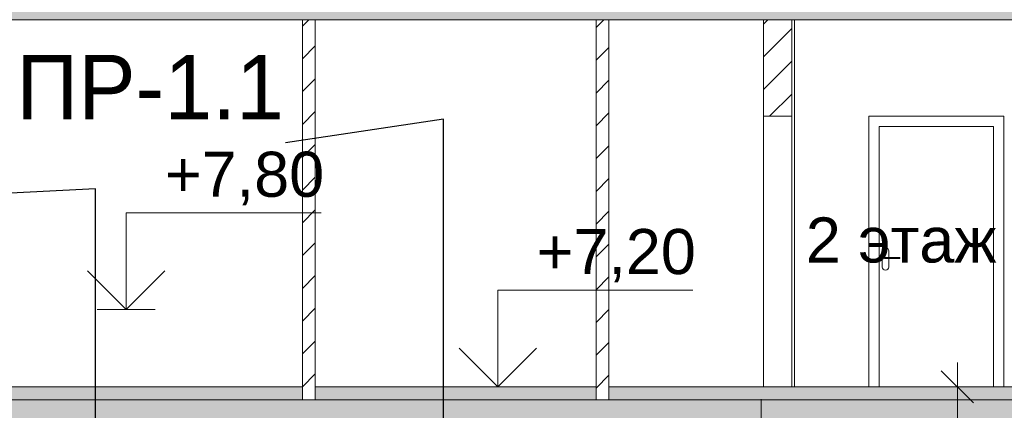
# Model space of a CAD drawing. Header units: millimetres. Extents: x -7244646 to -5701154, y 5723682 to 6071635.
# Tile 31 of 256: x -6401515 to -6393869, y 5746827 to 5749859. Entities that reach past the tile are written whole.
import ezdxf

# ---------------------------------------------------------------- set-up
doc = ezdxf.new("R2010")
doc.units = ezdxf.units.MM
doc.header["$MEASUREMENT"] = 0
doc.set_wipeout_variables(frame=1)
doc.linetypes.add('Wipeout_Contour', pattern=[1000, 0, -1000])
for name, color, linetype, lineweight in [('0_Ном._пера__1', 7, 'Continuous', 0), ('0_Ном._пера__120', 7, 'Continuous', 0), ('0_Ном._пера__141', 7, 'Continuous', 5), ('0_Ном._пера__18', 9, 'Continuous', 5), ('0_Ном._пера__21', 7, 'Continuous', 5), ('АР-Стены_внутренние_пилоны.АР_Ном._пера__1', 7, 'Continuous', 0), ('АР-Стены_внутренние_пилоны.АР_Ном._пера__120', 7, 'Continuous', 0), ('АР-Стены_Перегородки_межквартирные_200.АР_Ном._пера__120', 7, 'Continuous', 0), ('АР-Чертеж-Размеры.АР_Ном._пера__1', 7, 'Continuous', 0), ('АР-Чертеж-Размеры.АР_Ном._пера__120', 7, 'Continuous', 0), ('АР-Чертеж-Размеры.АР_Ном._пера__141', 7, 'Continuous', 5)]:
    doc.layers.add(name, color=color, linetype=linetype, lineweight=lineweight)
doc.layers.add('АР-Чертеж-Размеры.АР', color=7, linetype='Continuous')
doc.styles.add('РЎР“Р•РќР•Р\xa0Р\x98Р\xa0_РЎРўР\x98Р›Р¬_1', font='GOTHIC.TTF')
doc.styles.add('РЎР“Р•РќР•Р\xa0Р\x98Р\xa0_РЎРўР\x98Р›Р¬_2', font='arial.ttf')
doc.dimstyles.new('СГЕНЕРИР_СТИЛЬ__1', dxfattribs={"dimtxt": 500, "dimasz": 237.5, "dimexe": 0.18, "dimexo": 43263.067461, "dimgap": 0, "dimtad": 1, "dimlfac": 0.001, "dimzin": 0, "dimdsep": 46, "dimtxsty": 'РЎР“Р•РќР•Р\xa0Р\x98Р\xa0_РЎРўР\x98Р›Р¬_2', "dimblk": 'ARROWHEAD_6', "dimblk1": 'ARROWHEAD_6', "dimblk2": 'ARROWHEAD_6', "dimcen": 0.09, "dimclrd": 7, "dimclre": 7, "dimclrt": 7, "dimadec": 0, "dimazin": 0, "dimtfac": 1, "dimtdec": 4, "dimtmove": 2, "dimatfit": 3, "dimfxl": 1, "dimtolj": 1, "dimtzin": 0, "dimarcsym": 0})
doc.dimstyles.new('СГЕНЕРИР_СТИЛЬ__11', dxfattribs={"dimtxt": 0.18, "dimasz": 152, "dimexe": 0.18, "dimexo": 0.0625, "dimgap": 0, "dimtad": 0, "dimtih": 1, "dimtoh": 1, "dimdec": 4, "dimzin": 0, "dimdsep": 46, "dimcen": 0.09, "dimadec": 0, "dimazin": 0, "dimtfac": 1, "dimtdec": 4, "dimtmove": 0, "dimatfit": 3, "dimldrblk": 'ARROWHEAD_14', "dimfxl": 1, "dimtolj": 1, "dimtzin": 0, "dimarcsym": 0})
doc.dimstyles.new('СГЕНЕРИР_СТИЛЬ__7', dxfattribs={"dimtxt": 300, "dimasz": 237.5, "dimexe": 0.18, "dimexo": 0.0625, "dimgap": 0, "dimtad": 1, "dimlfac": 0.001, "dimzin": 0, "dimdsep": 46, "dimtxsty": 'РЎР“Р•РќР•Р\xa0Р\x98Р\xa0_РЎРўР\x98Р›Р¬_2', "dimblk": 'ARROWHEAD_6', "dimblk1": 'ARROWHEAD_6', "dimblk2": 'ARROWHEAD_6', "dimcen": 0.09, "dimse1": 1, "dimse2": 1, "dimclrd": 7, "dimclre": 7, "dimclrt": 7, "dimadec": 0, "dimazin": 0, "dimtfac": 1, "dimtdec": 4, "dimtmove": 2, "dimatfit": 3, "dimfxl": 1, "dimtolj": 1, "dimtzin": 0, "dimarcsym": 0})
pattern_1 = [(45, (-7387333.12, 5739809.18), (-84.852814, 84.852814), []), (45, (-7387375.54, 5739851.61), (-84.852814, 84.852814), [90, -30, 0, -30])]
pattern_2 = [(45, (-7387333.12, 5739809.18), (-127.279217, 127.279217), [])]

# ---------------------------------------------------------------- blocks, each defined once
blk = doc.blocks.new('*D52', base_point=(-7387333.1, 5739809.2))
at = {"layer": 'АР-Чертеж-Размеры.АР_Ном._пера__1', "color": 7, "linetype": 'Continuous', "lineweight": 0, "transparency": 16777216}
for p, q in [((-6411439.3, 5858499.2), (-6411439.3, 5858686.7)), ((-6411314.3, 5858374.2), (-6411564.3, 5858624.2)), ((-6388218.7, 5858499.2), (-6411673.7, 5858499.2)), ((-6411439.3, 5738589.2), (-6411439.3, 5858499.2)), ((-6411564.3, 5738714.2), (-6411314.3, 5738464.2)), ((-6411204.9, 5738589.2), (-6411673.7, 5738589.2)), ((-6411439.3, 5738401.7), (-6411439.3, 5738589.2))]:
    blk.add_line(p, q, dxfattribs=at)
at = {"layer": 'АР-Чертеж-Размеры.АР_Ном._пера__1', "color": 7, "lineweight": 0, "transparency": 16777216, "insert": (-6411889.3, 5853972.3), "char_height": 500, "attachment_point": 7, "rotation": 90, "style": 'РЎР“Р•РќР•Р\xa0Р\x98Р\xa0_РЎРўР\x98Р›Р¬_2'}
blk.add_mtext('\\A1;{\\pql;\\fArial|b0|i0|c204|p0;\\W1.000000;119,91}', dxfattribs=at)
blk = doc.blocks.new('ARROWHEAD_6')
at = {"color": 0, "linetype": 'Continuous', "lineweight": 0}
for p, q in [((-0.5, -0.5), (0.5, 0.5)), ((0, 0), (-1, 0))]:
    blk.add_line(p, q, dxfattribs=at)
blk = doc.blocks.new('Линейный Размер_20_3', base_point=(-6397801.1, 5747009.2))
at = {"layer": 'АР-Чертеж-Размеры.АР_Ном._пера__1', "color": 7, "linetype": 'Continuous', "lineweight": 0}
for p, q in [((-6397801.1, 5747009.2), (-6397801.1, 5747759.2)), ((-6397801.1, 5747759.2), (-6396286.6, 5747759.2)), ((-6397801.1, 5747009.2), (-6398101.1, 5747309.2)), ((-6397501.1, 5747309.2), (-6397801.1, 5747009.2)), ((-6397801.1, 5747009.2), (-6398026.1, 5747009.2)), ((-6397801.1, 5747009.2), (-6397576.1, 5747009.2))]:
    blk.add_line(p, q, dxfattribs=at)
at = {"layer": 'АР-Чертеж-Размеры.АР_Ном._пера__1', "color": 7, "lineweight": 0, "insert": (-6397501.1, 5747819.2), "char_height": 350, "attachment_point": 7, "style": 'РЎР“Р•РќР•Р\xa0Р\x98Р\xa0_РЎРўР\x98Р›Р¬_2'}
blk.add_mtext('\\A1;{\\pql;\\fArial|b0|i0|c204|p0;\\W1.000000;+7,20}', dxfattribs=at)
blk = doc.blocks.new('Линейный Размер_51_3', base_point=(-6400687.5, 5747609.2))
at = {"layer": 'АР-Чертеж-Размеры.АР_Ном._пера__1', "color": 7, "linetype": 'Continuous', "lineweight": 0}
for p, q in [((-6400687.5, 5747609.2), (-6400687.5, 5748359.2)), ((-6400687.5, 5748359.2), (-6399173, 5748359.2)), ((-6400687.5, 5747609.2), (-6400987.5, 5747909.2)), ((-6400387.5, 5747909.2), (-6400687.5, 5747609.2)), ((-6400687.5, 5747609.2), (-6400912.5, 5747609.2)), ((-6400687.5, 5747609.2), (-6400462.5, 5747609.2))]:
    blk.add_line(p, q, dxfattribs=at)
at = {"layer": 'АР-Чертеж-Размеры.АР_Ном._пера__1', "color": 7, "lineweight": 0, "insert": (-6400387.5, 5748419.2), "char_height": 350, "attachment_point": 7, "style": 'РЎР“Р•РќР•Р\xa0Р\x98Р\xa0_РЎРўР\x98Р›Р¬_2'}
blk.add_mtext('\\A1;{\\pql;\\fArial|b0|i0|c204|p0;\\W1.000000;+7,80}', dxfattribs=at)
blk = doc.blocks.new('*D686', base_point=(-7387333.1, 5739809.2))
at = {"layer": 'АР-Чертеж-Размеры.АР_Ном._пера__1', "color": 7, "linetype": 'Continuous', "lineweight": 0, "transparency": 16777216}
for p, q in [((-6394233.6, 5747009.2), (-6394233.6, 5747196.7)), ((-6393999.2, 5747009.2), (-6394468, 5747009.2)), ((-6394233.6, 5743109.2), (-6394233.6, 5747009.2)), ((-6393999.2, 5743109.2), (-6394468, 5743109.2)), ((-6394233.6, 5742921.7), (-6394233.6, 5743109.2))]:
    blk.add_line(p, q, dxfattribs=at)
at = {"layer": 'АР-Чертеж-Размеры.АР_Ном._пера__141', "color": 7, "linetype": 'Continuous', "lineweight": 5, "transparency": 16777216}
for p, q in [((-6394108.6, 5746884.2), (-6394358.6, 5747134.2)), ((-6394358.6, 5743234.2), (-6394108.6, 5742984.2))]:
    blk.add_line(p, q, dxfattribs=at)
at = {"layer": 'АР-Чертеж-Размеры.АР_Ном._пера__120', "color": 7, "lineweight": 0, "transparency": 16777216, "insert": (-6394293.6, 5745411.8), "char_height": 300, "attachment_point": 7, "rotation": 90, "style": 'РЎР“Р•РќР•Р\xa0Р\x98Р\xa0_РЎРўР\x98Р›Р¬_2'}
blk.add_mtext('\\A1;{\\pql;\\fArial|b0|i0|c204|p0;\\W1.000000;3,90}', dxfattribs=at)
blk = doc.blocks.new('ARROWHEAD_14')
at = {"color": 0, "linetype": 'Continuous', "lineweight": 0}
blk.add_line((0, 0), (-1, 0), dxfattribs=at)
at = {"color": 0, "linetype": 'Continuous', "lineweight": 0, "flags": 128}
blk.add_lwpolyline([(-0.9093, 0.525), (0, 0), (-0.9093, -0.525)], dxfattribs=at)

msp = doc.modelspace()

# ---------------------------------------------------------------- hatches: boundary and pattern name
at = {"layer": '0_Ном._пера__1', "linetype": 'Continuous', "lineweight": 0}
h = msp.add_hatch(dxfattribs=at)
h.set_pattern_fill('ЖЕЛЕЗОБЕТОН__PROJECT__0003', style=0, pattern_type=2)
h.set_pattern_definition(pattern_1)
h.paths.add_polyline_path([(-6391597.134, 5749859.18), (-6391597.134, 5750059.18), (-6401810.577, 5750059.18), (-6401810.577, 5749859.18)])
h = msp.add_hatch(dxfattribs=at)
h.set_pattern_fill('БЛОКИ_БЕТОННЫЕ_ЭФФЕКТИВН_7A', style=0, pattern_type=2)
h.set_pattern_definition(pattern_2)
h.paths.add_polyline_path([(-6399319.145, 5746909.18), (-6399219.217, 5746909.18), (-6399219.217, 5747024.18), (-6399219.217, 5749859.18), (-6399319.145, 5749859.18)])
h = msp.add_hatch(dxfattribs=at)
h.set_pattern_fill('БЛОКИ_БЕТОННЫЕ_ЭФФЕКТИВН_7A', style=0, pattern_type=2)
h.set_pattern_definition(pattern_2)
h.paths.add_polyline_path([(-6397038.594, 5746909.18), (-6396938.666, 5746909.18), (-6396938.666, 5747024.18), (-6396938.666, 5749859.18), (-6397038.594, 5749859.18)])
h = msp.add_hatch(dxfattribs=at)
h.set_pattern_fill('БЛОКИ_БЕТОННЫЕ_ЭФФЕКТИВН_7A', style=0, pattern_type=2)
h.set_pattern_definition(pattern_2)
h.paths.add_polyline_path([(-6395739.217, 5749859.18), (-6395739.217, 5749109.18), (-6395519.213, 5749109.18), (-6395519.213, 5749859.18)])
at = {"layer": '0_Ном._пера__18', "linetype": 'Continuous', "lineweight": 5}
for points in [[(-6401611.01, 5746909.18), (-6399319.145, 5746909.18), (-6399319.145, 5747009.18), (-6401611.01, 5747009.18)], [(-6399219.217, 5746909.18), (-6397038.594, 5746909.18), (-6397038.594, 5747009.18), (-6399219.217, 5747009.18)], [(-6396938.666, 5746909.18), (-6391597.134, 5746909.18), (-6391597.134, 5747009.18), (-6396938.666, 5747009.18)]]:
    msp.add_hatch(color=9, dxfattribs=at).paths.add_polyline_path(points)
at = {"layer": 'АР-Стены_внутренние_пилоны.АР_Ном._пера__1', "linetype": 'Continuous', "lineweight": 0}
h = msp.add_hatch(dxfattribs=at)
h.set_pattern_fill('ЖЕЛЕЗОБЕТОН__PROJECT__0003', style=0, pattern_type=2)
h.set_pattern_definition(pattern_1)
h.paths.add_polyline_path([(-6401810.577, 5746909.18), (-6391597.134, 5746909.18), (-6391597.134, 5746709.18), (-6401810.577, 5746709.18)])

# ---------------------------------------------------------------- linework, layer by layer
at = {"layer": '0_Ном._пера__1', "color": 7, "linetype": 'Continuous', "lineweight": 0}
for p, q in [((-6395739.217, 5749859.18), (-6395739.218, 5747009.18)), ((-6395519.213, 5749859.18), (-6395519.213, 5747009.18)), ((-6395499.213, 5749859.18), (-6395499.213, 5747009.18)), ((-6394921.767, 5749109.18), (-6393871.767, 5749109.18)), ((-6394921.767, 5747009.18), (-6394921.767, 5749109.18)), ((-6393871.767, 5749109.18), (-6393871.767, 5747009.18)), ((-6394841.767, 5749029.18), (-6393951.767, 5749029.18)), ((-6393951.767, 5749029.18), (-6393951.767, 5747009.18)), ((-6401611.01, 5747009.18), (-6399319.145, 5747009.18)), ((-6399219.217, 5747009.18), (-6397038.594, 5747009.18)), ((-6396938.666, 5747009.18), (-6393821.764, 5747009.18))]:
    msp.add_line(p, q, dxfattribs=at)
at = {"layer": '0_Ном._пера__1', "color": 7, "linetype": 'Continuous', "lineweight": 0, "flags": 128}
msp.add_lwpolyline([(-6395519.213, 5749859.18), (-6395519.213, 5749109.18)], dxfattribs=at)
for points in [[(-6401611.01, 5746909.18), (-6399319.145, 5746909.18), (-6399319.145, 5747009.18), (-6401611.01, 5747009.18)], [(-6399219.217, 5746909.18), (-6397038.594, 5746909.18), (-6397038.594, 5747009.18), (-6399219.217, 5747009.18)], [(-6396938.666, 5746909.18), (-6391597.134, 5746909.18), (-6391597.134, 5747009.18), (-6396938.666, 5747009.18)]]:
    msp.add_lwpolyline(points, close=True, dxfattribs=at)
at = {"layer": '0_Ном._пера__141', "color": 7, "linetype": 'Continuous', "lineweight": 5, "flags": 128}
for points in [[(-6399319.145, 5746909.18), (-6399219.217, 5746909.18), (-6399219.217, 5747024.18), (-6399219.217, 5749859.18), (-6399319.145, 5749859.18)], [(-6397038.594, 5746909.18), (-6396938.666, 5746909.18), (-6396938.666, 5747024.18), (-6396938.666, 5749859.18), (-6397038.594, 5749859.18)], [(-6395739.217, 5749859.18), (-6395739.217, 5749109.18), (-6395519.213, 5749109.18), (-6395519.213, 5749859.18)]]:
    msp.add_lwpolyline(points, close=True, dxfattribs=at)
at = {"layer": '0_Ном._пера__21', "color": 7, "linetype": 'Continuous', "lineweight": 5, "flags": 128}
msp.add_lwpolyline([(-6391597.134, 5749859.18), (-6391597.134, 5750059.18), (-6401810.577, 5750059.18), (-6401810.577, 5749859.18)], close=True, dxfattribs=at)
at = {"layer": 'АР-Стены_внутренние_пилоны.АР_Ном._пера__120', "color": 7, "linetype": 'Continuous', "lineweight": 5, "flags": 128}
msp.add_lwpolyline([(-6401810.577, 5746909.18), (-6391597.134, 5746909.18), (-6391597.134, 5746709.18), (-6401810.577, 5746709.18)], close=True, dxfattribs=at)
at = {"layer": 'АР-Стены_Перегородки_межквартирные_200.АР_Ном._пера__120', "color": 7, "linetype": 'Continuous', "lineweight": 0}
msp.add_line((-6395757.821, 5746914.18), (-6395757.821, 5746509.18), dxfattribs=at)

# ---------------------------------------------------------------- block references
at = {"layer": 'АР-Чертеж-Размеры.АР', "color": 7, "linetype": 'Continuous', "lineweight": 0}
for name, p in [('Линейный Размер_20_3', (-6397801.132, 5747009.18)), ('Линейный Размер_51_3', (-6400687.484, 5747609.18))]:
    msp.add_blockref(name, p, dxfattribs=at)

# ---------------------------------------------------------------- texts
at = {"layer": '0_Ном._пера__120', "color": 7, "linetype": 'Continuous', "lineweight": 0, "insert": (-6400501.948, 5749085.78), "char_height": 500, "attachment_point": 8, "style": 'РЎР“Р•РќР•Р\xa0Р\x98Р\xa0_РЎРўР\x98Р›Р¬_1'}
msp.add_mtext('\\A1;{\\pqc;\\fCentury Gothic|b0|i0|c204|p0;\\W1.000000;ПР-1.\\fCentury Gothic|b0|i0|c204|p0;\\W1.000000;1}', dxfattribs=at)

# ---------------------------------------------------------------- dimensions: what is measured, and where the dimension line sits
at = {"layer": 'АР-Чертеж-Размеры.АР', "color": 7, "linetype": 'Continuous', "lineweight": 0}
for base, p1, p2, dimstyle, picture, middle in [((-6411439.299, 5858499.18), (-6410669.971, 5738589.18), (-6383892.346, 5858499.18), 'СГЕНЕРИР_СТИЛЬ__1', '*D52', (-6412139.299, 5855000.125)), ((-6394233.581, 5747009.18), (-6393938.823, 5743109.18), (-6394579.527, 5747009.18), 'СГЕНЕРИР_СТИЛЬ__7', '*D686', (-6394443.581, 5745800.129))]:
    dim = msp.add_linear_dim(base=base, p1=p1, p2=p2, angle=90, dimstyle=dimstyle, dxfattribs=at)
    dim.commit()
    dim.dimension.update_dxf_attribs({"geometry": picture, "text_midpoint": middle, "dimtype": 160, "text_rotation": 90})

# ---------------------------------------------------------------- leaders
at = {"layer": '0_Ном._пера__120', "color": 7, "linetype": 'Continuous', "lineweight": 0, "annotation_type": 0, "has_hookline": 1, "hookline_direction": 1}
for points, text_width in [([(-6398223.54, 5746409.18), (-6398223.54, 5749085.78), (-6399450.177, 5748904.253)], 1864.038), ([(-6400925.248, 5746409.18), (-6400925.248, 5748546.121), (-6404646.166, 5748354.945)], 1285.52)]:
    msp.add_leader(points, dimstyle='СГЕНЕРИР_СТИЛЬ__11', dxfattribs=dict(at, text_width=text_width))

# ---------------------------------------------------------------- next in the draw order: wipeouts: each hides what was drawn before it
at = {"color": 254, "linetype": 'Wipeout_Contour', "lineweight": 0, "ltscale": 206362158.4672899}
msp.add_wipeout([(-6394816.767, 5747939.18), (-6394814.864, 5747929.613), (-6394809.445, 5747921.503), (-6394801.334, 5747916.083), (-6394791.767, 5747914.18), (-6394782.2, 5747916.083), (-6394774.09, 5747921.503), (-6394768.67, 5747929.613), (-6394766.767, 5747939.18), (-6394766.767, 5748004.18), (-6394786.267, 5748004.18), (-6394799.267, 5748004.18), (-6394799.267, 5748014.18), (-6394786.267, 5748014.18), (-6394766.767, 5748014.18), (-6394766.767, 5748064.18), (-6394768.67, 5748073.747), (-6394774.09, 5748081.858), (-6394782.2, 5748087.277), (-6394791.767, 5748089.18), (-6394801.334, 5748087.277), (-6394809.445, 5748081.858), (-6394814.864, 5748073.747), (-6394816.767, 5748064.18)], dxfattribs=at)

# ---------------------------------------------------------------- next in the draw order: linework, layer by layer
at = {"layer": '0_Ном._пера__1', "color": 7, "linetype": 'Continuous', "lineweight": 0}
for p, q in [((-6394841.767, 5747009.18), (-6394841.767, 5749029.18)), ((-6394809.445, 5748081.858), (-6394814.864, 5748073.747)), ((-6394801.334, 5748087.277), (-6394809.445, 5748081.858)), ((-6394791.767, 5748089.18), (-6394801.334, 5748087.277)), ((-6394782.2, 5748087.277), (-6394791.767, 5748089.18)), ((-6394774.09, 5748081.858), (-6394782.2, 5748087.277)), ((-6394768.67, 5748073.747), (-6394774.09, 5748081.858)), ((-6394814.864, 5748073.747), (-6394816.767, 5748064.18)), ((-6394766.767, 5748064.18), (-6394768.67, 5748073.747)), ((-6394816.767, 5747939.18), (-6394814.864, 5747929.613)), ((-6394814.864, 5747929.613), (-6394809.445, 5747921.503)), ((-6394774.09, 5747921.503), (-6394768.67, 5747929.613)), ((-6394768.67, 5747929.613), (-6394766.767, 5747939.18)), ((-6394809.445, 5747921.503), (-6394801.334, 5747916.083)), ((-6394801.334, 5747916.083), (-6394791.767, 5747914.18)), ((-6394791.767, 5747914.18), (-6394782.2, 5747916.083)), ((-6394782.2, 5747916.083), (-6394774.09, 5747921.503))]:
    msp.add_line(p, q, dxfattribs=at)

# ---------------------------------------------------------------- next in the draw order: wipeouts: each hides what was drawn before it
at = {"color": 254, "linetype": 'Wipeout_Contour', "lineweight": 0, "ltscale": 34393538.16064167}
msp.add_wipeout([(-6394679.267, 5748014.18), (-6394786.267, 5748014.18), (-6394786.267, 5748004.18), (-6394679.267, 5748004.18)], dxfattribs=at)

# ---------------------------------------------------------------- next in the draw order: linework, layer by layer
at = {"layer": '0_Ном._пера__1', "color": 7, "linetype": 'Continuous', "lineweight": 0}
msp.add_line((-6394679.267, 5748014.18), (-6394679.267, 5748004.18), dxfattribs=at)

# ---------------------------------------------------------------- next in the draw order: wipeouts: each hides what was drawn before it
at = {"color": 254, "linetype": 'Wipeout_Contour', "lineweight": 0, "ltscale": 34393704.71508808}
msp.add_wipeout([(-6394786.267, 5748014.18), (-6394791.242, 5748014.18), (-6394791.242, 5748004.18), (-6394786.267, 5748004.18)], dxfattribs=at)

# ---------------------------------------------------------------- next in the draw order: wipeouts: each hides what was drawn before it
at = {"color": 254, "linetype": 'Wipeout_Contour', "lineweight": 0, "ltscale": 34393718.38816877}
msp.add_wipeout([(-6394791.242, 5748014.18), (-6394795.459, 5748014.18), (-6394795.459, 5748004.18), (-6394791.242, 5748004.18)], dxfattribs=at)

# ---------------------------------------------------------------- next in the draw order: wipeouts: each hides what was drawn before it
at = {"color": 254, "linetype": 'Wipeout_Contour', "lineweight": 0, "ltscale": 34393728.85311933}
msp.add_wipeout([(-6394795.459, 5748014.18), (-6394798.278, 5748014.18), (-6394798.278, 5748004.18), (-6394795.459, 5748004.18)], dxfattribs=at)

# ---------------------------------------------------------------- next in the draw order: wipeouts: each hides what was drawn before it
at = {"color": 254, "linetype": 'Wipeout_Contour', "lineweight": 0, "ltscale": 34393734.51674317}
msp.add_wipeout([(-6394798.278, 5748014.18), (-6394799.267, 5748014.18), (-6394799.267, 5748004.18), (-6394798.278, 5748004.18)], dxfattribs=at)

# ---------------------------------------------------------------- next in the draw order: linework, layer by layer
at = {"layer": '0_Ном._пера__1', "color": 7, "linetype": 'Continuous', "lineweight": 0}
for p, q in [((-6394816.767, 5748064.18), (-6394816.767, 5747939.18)), ((-6394798.278, 5748014.18), (-6394799.267, 5748014.18)), ((-6394799.267, 5748014.18), (-6394799.267, 5748004.18)), ((-6394798.278, 5748004.18), (-6394799.267, 5748004.18)), ((-6394795.459, 5748014.18), (-6394798.278, 5748014.18)), ((-6394795.459, 5748004.18), (-6394798.278, 5748004.18)), ((-6394791.242, 5748014.18), (-6394795.459, 5748014.18)), ((-6394791.242, 5748004.18), (-6394795.459, 5748004.18)), ((-6394786.267, 5748014.18), (-6394791.242, 5748014.18)), ((-6394786.267, 5748004.18), (-6394791.242, 5748004.18)), ((-6394679.267, 5748014.18), (-6394786.267, 5748014.18)), ((-6394679.267, 5748004.18), (-6394786.267, 5748004.18)), ((-6394766.767, 5748014.18), (-6394766.767, 5748064.18)), ((-6394766.767, 5747939.18), (-6394766.767, 5748004.18))]:
    msp.add_line(p, q, dxfattribs=at)

# ---------------------------------------------------------------- next in the draw order: texts
at = {"layer": '0_Ном._пера__1', "color": 7, "linetype": 'Continuous', "lineweight": 0, "insert": (-6394669.998, 5748146.624), "char_height": 350, "attachment_point": 5, "style": 'РЎР“Р•РќР•Р\xa0Р\x98Р\xa0_РЎРўР\x98Р›Р¬_2'}
msp.add_mtext('\\A1;{\\pqc;\\fArial|b0|i0|c204|p0;\\W1.000000;2 этаж}', dxfattribs=at)

doc.saveas('drawing.dxf')
